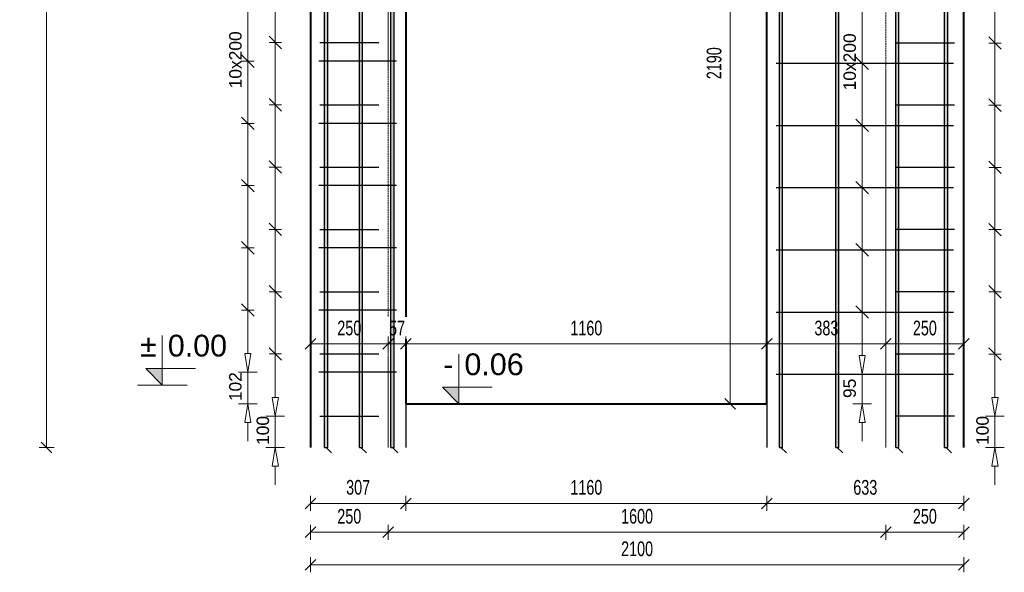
# Model space of a CAD drawing. Extents: x -1474 to 455485, y -109057 to 75879.
# Tile 9 of 22: x 413895 to 417060, y -91415 to -89638. Entities that reach past the tile are written whole.
import ezdxf
from ezdxf.enums import TextEntityAlignment as Align

# ---------------------------------------------------------------- set-up
doc = ezdxf.new("R2010")
doc.units = 0
doc.header["$LTSCALE"] = 10
doc.header["$MEASUREMENT"] = 0
doc.linetypes.add('HIDDEN', pattern=[0.375, 0.25, -0.125])
for name, color, linetype, lineweight in [('P-Linia1', 3, 'Continuous', 40), ('P-Opis nadproża systemowe', 11, 'Continuous', 9), ('P-Wymiar', 254, 'Continuous', 9)]:
    doc.layers.add(name, color=color, linetype=linetype, lineweight=lineweight)
for name, color, linetype in [('RCAD_kształt pręta', 7, 'Continuous'), ('RCAD_opis rozkładu', 7, 'Continuous'), ('RCAD_rozkład pręta', 7, 'Continuous'), ('RCAD_symbole graficzne', 7, 'Continuous')]:
    doc.layers.add(name, color=color, linetype=linetype)
doc.styles.add('ROMANS', font='arial.ttf', dxfattribs={"width": 0.7})
doc.styles.add('style1', font='arial.ttf')
doc.dimstyles.new('A25', dxfattribs={"dimscale": 27, "dimtxt": 1.75, "dimasz": 0.05, "dimexe": 0, "dimexo": 0, "dimgap": 1, "dimtad": 1, "dimdec": 4, "dimrnd": 1, "dimdsep": 46, "dimtxsty": 'ROMANS', "dimblk": '[[[[[[[[', "dimcen": 2, "dimdle": 2, "dimse1": 1, "dimse2": 1, "dimclrd": 256, "dimclrt": 1, "dimadec": 0, "dimazin": 0, "dimtfac": 1, "dimtdec": 4, "dimtix": 1, "dimtmove": 2, "dimatfit": 3, "dimldrblk": '[[[[[[[[', "dimfxl": 0, "dimtvp": 0.6, "dimtolj": 1, "dimlwd": -1, "dimarcsym": 0})

# ---------------------------------------------------------------- blocks, each defined once
blk = doc.blocks.new('[[[[[[[[')
at = {"layer": 'P-Wymiar'}
for p, q in [((-12.7, -12.7), (12.7, 12.7)), ((0, 0), (-4.6, 0)), ((0, 18), (0, -18))]:
    blk.add_line(p, q, dxfattribs=at)
blk = doc.blocks.new('*D137')
at = {"layer": 'Defpoints', "color": 0, "transparency": 16777216}
for p in [(414012.5, -87592.6), (413981.4, -91012.9), (414099.2, -91012.9)]:
    blk.add_point(p, dxfattribs=at)
at = {"layer": 'P-Wymiar', "transparency": 16777216}
blk.add_line((413981.4, -87593.9), (413981.4, -91011.6), dxfattribs=at)
at = {"layer": 'P-Wymiar', "transparency": 16777216, "xscale": 1.35, "yscale": 1.35, "zscale": 1.35}
for p, rotation in [((413981.4, -87592.6), 90), ((413981.4, -91012.9), 270)]:
    blk.add_blockref('[[[[[[[[', p, dxfattribs=dict(at, rotation=rotation))
at = {"layer": 'P-Wymiar', "color": 1, "transparency": 16777216, "insert": (413930.3, -89302.7), "char_height": 47.25, "attachment_point": 5, "rotation": 90, "style": 'ROMANS', "bg_fill": 3, "box_fill_scale": 1.25, "bg_fill_color": 256, "bg_fill_true_color": 13158600, "bg_fill_transparency": 0}
blk.add_mtext('\\A1;3420', dxfattribs=at)
blk = doc.blocks.new('*D138')
at = {"layer": 'Defpoints', "color": 0, "transparency": 16777216}
for p in [(416087.2, -88682.9), (416178.2, -88682.9), (416087.2, -90872.9)]:
    blk.add_point(p, dxfattribs=at)
at = {"layer": 'P-Wymiar', "transparency": 16777216}
blk.add_line((416178.2, -90871.6), (416178.2, -88684.3), dxfattribs=at)
at = {"layer": 'P-Wymiar', "transparency": 16777216, "xscale": 1.35, "yscale": 1.35, "zscale": 1.35}
for p, rotation in [((416178.2, -88682.9), 90), ((416178.2, -90872.9), 270)]:
    blk.add_blockref('[[[[[[[[', p, dxfattribs=dict(at, rotation=rotation))
at = {"layer": 'P-Wymiar', "color": 1, "transparency": 16777216, "insert": (416127.1, -89777.9), "char_height": 47.25, "attachment_point": 5, "rotation": 90, "style": 'ROMANS', "bg_fill": 3, "box_fill_scale": 1.25, "bg_fill_color": 256, "bg_fill_true_color": 13158600, "bg_fill_transparency": 0}
blk.add_mtext('\\A1;2190', dxfattribs=at)
blk = doc.blocks.new('*D152')
at = {"layer": 'Defpoints', "color": 0, "transparency": 16777216}
for p in [(414829.3, -91012.9), (416929.4, -91012.9), (416929.4, -91390.3)]:
    blk.add_point(p, dxfattribs=at)
at = {"layer": 'P-Wymiar', "transparency": 16777216}
blk.add_line((414830.7, -91390.3), (416928, -91390.3), dxfattribs=at)
at = {"layer": 'P-Wymiar', "transparency": 16777216, "xscale": 1.35, "yscale": 1.35, "zscale": 1.35, "rotation": 180}
blk.add_blockref('[[[[[[[[', (414829.3, -91390.3), dxfattribs=at)
at = {"layer": 'P-Wymiar', "transparency": 16777216, "xscale": 1.35, "yscale": 1.35, "zscale": 1.35}
blk.add_blockref('[[[[[[[[', (416929.4, -91390.3), dxfattribs=at)
at = {"layer": 'P-Wymiar', "color": 1, "transparency": 16777216, "insert": (415879.4, -91339.2), "char_height": 47.25, "attachment_point": 5, "style": 'ROMANS', "bg_fill": 3, "box_fill_scale": 1.25, "bg_fill_color": 256, "bg_fill_true_color": 13158600, "bg_fill_transparency": 0}
blk.add_mtext('\\A1;2100', dxfattribs=at)
blk = doc.blocks.new('*D153')
at = {"layer": 'Defpoints', "color": 0, "transparency": 16777216}
for p in [(414829.3, -90956.3), (415079.3, -90956.3), (415079.3, -91285.9)]:
    blk.add_point(p, dxfattribs=at)
at = {"layer": 'P-Wymiar', "transparency": 16777216}
blk.add_line((414830.7, -91285.9), (415078, -91285.9), dxfattribs=at)
at = {"layer": 'P-Wymiar', "transparency": 16777216, "xscale": 1.35, "yscale": 1.35, "zscale": 1.35, "rotation": 180}
blk.add_blockref('[[[[[[[[', (414829.3, -91285.9), dxfattribs=at)
at = {"layer": 'P-Wymiar', "transparency": 16777216, "xscale": 1.35, "yscale": 1.35, "zscale": 1.35}
blk.add_blockref('[[[[[[[[', (415079.3, -91285.9), dxfattribs=at)
at = {"layer": 'P-Wymiar', "color": 1, "transparency": 16777216, "insert": (414954.3, -91234.8), "char_height": 47.25, "attachment_point": 5, "style": 'ROMANS', "bg_fill": 3, "box_fill_scale": 1.25, "bg_fill_color": 256, "bg_fill_true_color": 13158600, "bg_fill_transparency": 0}
blk.add_mtext('\\A1;250', dxfattribs=at)
blk = doc.blocks.new('*D154')
at = {"layer": 'Defpoints', "color": 0, "transparency": 16777216}
for p in [(415079.3, -90956.3), (416679.4, -90964.2), (416679.4, -91285.9)]:
    blk.add_point(p, dxfattribs=at)
at = {"layer": 'P-Wymiar', "transparency": 16777216}
blk.add_line((415080.7, -91285.9), (416678, -91285.9), dxfattribs=at)
at = {"layer": 'P-Wymiar', "transparency": 16777216, "xscale": 1.35, "yscale": 1.35, "zscale": 1.35, "rotation": 180}
blk.add_blockref('[[[[[[[[', (415079.3, -91285.9), dxfattribs=at)
at = {"layer": 'P-Wymiar', "transparency": 16777216, "xscale": 1.35, "yscale": 1.35, "zscale": 1.35}
blk.add_blockref('[[[[[[[[', (416679.4, -91285.9), dxfattribs=at)
at = {"layer": 'P-Wymiar', "color": 1, "transparency": 16777216, "insert": (415879.4, -91234.8), "char_height": 47.25, "attachment_point": 5, "style": 'ROMANS', "bg_fill": 3, "box_fill_scale": 1.25, "bg_fill_color": 256, "bg_fill_true_color": 13158600, "bg_fill_transparency": 0}
blk.add_mtext('\\A1;1600', dxfattribs=at)
blk = doc.blocks.new('*D155')
at = {"layer": 'Defpoints', "color": 0, "transparency": 16777216}
for p in [(416679.4, -90964.2), (416929.4, -90964.2), (416929.4, -91285.9)]:
    blk.add_point(p, dxfattribs=at)
at = {"layer": 'P-Wymiar', "transparency": 16777216}
blk.add_line((416680.7, -91285.9), (416928, -91285.9), dxfattribs=at)
at = {"layer": 'P-Wymiar', "transparency": 16777216, "xscale": 1.35, "yscale": 1.35, "zscale": 1.35, "rotation": 180}
blk.add_blockref('[[[[[[[[', (416679.4, -91285.9), dxfattribs=at)
at = {"layer": 'P-Wymiar', "transparency": 16777216, "xscale": 1.35, "yscale": 1.35, "zscale": 1.35}
blk.add_blockref('[[[[[[[[', (416929.4, -91285.9), dxfattribs=at)
at = {"layer": 'P-Wymiar', "color": 1, "transparency": 16777216, "insert": (416804.4, -91234.8), "char_height": 47.25, "attachment_point": 5, "style": 'ROMANS', "bg_fill": 3, "box_fill_scale": 1.25, "bg_fill_color": 256, "bg_fill_true_color": 13158600, "bg_fill_transparency": 0}
blk.add_mtext('\\A1;250', dxfattribs=at)
blk = doc.blocks.new('*D156')
at = {"layer": 'Defpoints', "color": 0, "transparency": 16777216}
for p in [(414829.3, -90541.6), (415136.3, -90541.6), (415136.3, -91192.9)]:
    blk.add_point(p, dxfattribs=at)
at = {"layer": 'P-Wymiar', "transparency": 16777216}
blk.add_line((414830.7, -91192.9), (415135, -91192.9), dxfattribs=at)
at = {"layer": 'P-Wymiar', "transparency": 16777216, "xscale": 1.35, "yscale": 1.35, "zscale": 1.35, "rotation": 180}
blk.add_blockref('[[[[[[[[', (414829.3, -91192.9), dxfattribs=at)
at = {"layer": 'P-Wymiar', "transparency": 16777216, "xscale": 1.35, "yscale": 1.35, "zscale": 1.35}
blk.add_blockref('[[[[[[[[', (415136.3, -91192.9), dxfattribs=at)
at = {"layer": 'P-Wymiar', "color": 1, "transparency": 16777216, "insert": (414982.8, -91141.7), "char_height": 47.25, "attachment_point": 5, "style": 'ROMANS', "bg_fill": 3, "box_fill_scale": 1.25, "bg_fill_color": 256, "bg_fill_true_color": 13158600, "bg_fill_transparency": 0}
blk.add_mtext('\\A1;307', dxfattribs=at)
blk = doc.blocks.new('*D157')
at = {"layer": 'Defpoints', "color": 0, "transparency": 16777216}
for p in [(415136.3, -90541.6), (416296.3, -90565.5), (416296.3, -91192.9)]:
    blk.add_point(p, dxfattribs=at)
at = {"layer": 'P-Wymiar', "transparency": 16777216}
blk.add_line((415137.7, -91192.9), (416295, -91192.9), dxfattribs=at)
at = {"layer": 'P-Wymiar', "transparency": 16777216, "xscale": 1.35, "yscale": 1.35, "zscale": 1.35, "rotation": 180}
blk.add_blockref('[[[[[[[[', (415136.3, -91192.9), dxfattribs=at)
at = {"layer": 'P-Wymiar', "transparency": 16777216, "xscale": 1.35, "yscale": 1.35, "zscale": 1.35}
blk.add_blockref('[[[[[[[[', (416296.3, -91192.9), dxfattribs=at)
at = {"layer": 'P-Wymiar', "color": 1, "transparency": 16777216, "insert": (415716.3, -91141.7), "char_height": 47.25, "attachment_point": 5, "style": 'ROMANS', "bg_fill": 3, "box_fill_scale": 1.25, "bg_fill_color": 256, "bg_fill_true_color": 13158600, "bg_fill_transparency": 0}
blk.add_mtext('\\A1;1160', dxfattribs=at)
blk = doc.blocks.new('*D158')
at = {"layer": 'Defpoints', "color": 0, "transparency": 16777216}
for p in [(416296.3, -90565.5), (416929.4, -90658.5), (416929.4, -91192.9)]:
    blk.add_point(p, dxfattribs=at)
at = {"layer": 'P-Wymiar', "transparency": 16777216}
blk.add_line((416297.7, -91192.9), (416928, -91192.9), dxfattribs=at)
at = {"layer": 'P-Wymiar', "transparency": 16777216, "xscale": 1.35, "yscale": 1.35, "zscale": 1.35, "rotation": 180}
blk.add_blockref('[[[[[[[[', (416296.3, -91192.9), dxfattribs=at)
at = {"layer": 'P-Wymiar', "transparency": 16777216, "xscale": 1.35, "yscale": 1.35, "zscale": 1.35}
blk.add_blockref('[[[[[[[[', (416929.4, -91192.9), dxfattribs=at)
at = {"layer": 'P-Wymiar', "color": 1, "transparency": 16777216, "insert": (416612.9, -91141.7), "char_height": 47.25, "attachment_point": 5, "style": 'ROMANS', "bg_fill": 3, "box_fill_scale": 1.25, "bg_fill_color": 256, "bg_fill_true_color": 13158600, "bg_fill_transparency": 0}
blk.add_mtext('\\A1;633', dxfattribs=at)
blk = doc.blocks.new('*D159')
at = {"layer": 'P-Wymiar', "transparency": 16777216}
for p, q in [((415078, -90680.6), (415076.6, -90680.6)), ((415079.3, -90680.6), (415136.3, -90680.6)), ((415137.7, -90680.6), (415139, -90680.6))]:
    blk.add_line(p, q, dxfattribs=at)
at = {"layer": 'P-Wymiar', "transparency": 16777216, "xscale": 1.35, "yscale": 1.35, "zscale": 1.35}
blk.add_blockref('[[[[[[[[', (415079.3, -90680.6), dxfattribs=at)
at = {"layer": 'P-Wymiar', "transparency": 16777216, "xscale": 1.35, "yscale": 1.35, "zscale": 1.35, "rotation": 180}
blk.add_blockref('[[[[[[[[', (415136.3, -90680.6), dxfattribs=at)
at = {"layer": 'P-Wymiar', "color": 1, "transparency": 16777216, "insert": (415107.8, -90629.6), "char_height": 47.25, "attachment_point": 5, "style": 'ROMANS', "bg_fill": 3, "box_fill_scale": 1.25, "bg_fill_color": 256, "bg_fill_true_color": 13158600, "bg_fill_transparency": 0}
blk.add_mtext('\\A1;57', dxfattribs=at)
at = {"layer": 'Defpoints', "color": 0, "transparency": 16777216}
for p in [(415079.3, -90624.3), (415136.3, -90624.3), (415136.3, -90680.6)]:
    blk.add_point(p, dxfattribs=at)
blk = doc.blocks.new('*D160')
at = {"layer": 'Defpoints', "color": 0, "transparency": 16777216}
for p in [(415136.3, -90624.3), (416296.3, -90680.6), (416296.3, -90680.6)]:
    blk.add_point(p, dxfattribs=at)
at = {"layer": 'P-Wymiar', "transparency": 16777216}
blk.add_line((415137.7, -90680.6), (416295, -90680.6), dxfattribs=at)
at = {"layer": 'P-Wymiar', "transparency": 16777216, "xscale": 1.35, "yscale": 1.35, "zscale": 1.35, "rotation": 180}
blk.add_blockref('[[[[[[[[', (415136.3, -90680.6), dxfattribs=at)
at = {"layer": 'P-Wymiar', "transparency": 16777216, "xscale": 1.35, "yscale": 1.35, "zscale": 1.35}
blk.add_blockref('[[[[[[[[', (416296.3, -90680.6), dxfattribs=at)
at = {"layer": 'P-Wymiar', "color": 1, "transparency": 16777216, "insert": (415716.3, -90629.5), "char_height": 47.25, "attachment_point": 5, "style": 'ROMANS', "bg_fill": 3, "box_fill_scale": 1.25, "bg_fill_color": 256, "bg_fill_true_color": 13158600, "bg_fill_transparency": 0}
blk.add_mtext('\\A1;1160', dxfattribs=at)
blk = doc.blocks.new('*D161')
at = {"layer": 'Defpoints', "color": 0, "transparency": 16777216}
for p in [(416296.3, -90680.6), (416679.4, -90680.6), (416679.4, -90680.6)]:
    blk.add_point(p, dxfattribs=at)
at = {"layer": 'P-Wymiar', "transparency": 16777216}
blk.add_line((416297.7, -90680.6), (416678, -90680.6), dxfattribs=at)
at = {"layer": 'P-Wymiar', "transparency": 16777216, "xscale": 1.35, "yscale": 1.35, "zscale": 1.35, "rotation": 180}
blk.add_blockref('[[[[[[[[', (416296.3, -90680.6), dxfattribs=at)
at = {"layer": 'P-Wymiar', "transparency": 16777216, "xscale": 1.35, "yscale": 1.35, "zscale": 1.35}
blk.add_blockref('[[[[[[[[', (416679.4, -90680.6), dxfattribs=at)
at = {"layer": 'P-Wymiar', "color": 1, "transparency": 16777216, "insert": (416487.9, -90629.5), "char_height": 47.25, "attachment_point": 5, "style": 'ROMANS', "bg_fill": 3, "box_fill_scale": 1.25, "bg_fill_color": 256, "bg_fill_true_color": 13158600, "bg_fill_transparency": 0}
blk.add_mtext('\\A1;383', dxfattribs=at)
blk = doc.blocks.new('*D162')
at = {"layer": 'Defpoints', "color": 0, "transparency": 16777216}
for p in [(416929.4, -90632.2), (416679.4, -90680.6), (416929.4, -90680.6)]:
    blk.add_point(p, dxfattribs=at)
at = {"layer": 'P-Wymiar', "transparency": 16777216}
blk.add_line((416680.7, -90680.6), (416928, -90680.6), dxfattribs=at)
at = {"layer": 'P-Wymiar', "transparency": 16777216, "xscale": 1.35, "yscale": 1.35, "zscale": 1.35, "rotation": 180}
blk.add_blockref('[[[[[[[[', (416679.4, -90680.6), dxfattribs=at)
at = {"layer": 'P-Wymiar', "transparency": 16777216, "xscale": 1.35, "yscale": 1.35, "zscale": 1.35}
blk.add_blockref('[[[[[[[[', (416929.4, -90680.6), dxfattribs=at)
at = {"layer": 'P-Wymiar', "color": 1, "transparency": 16777216, "insert": (416804.4, -90629.5), "char_height": 47.25, "attachment_point": 5, "style": 'ROMANS', "bg_fill": 3, "box_fill_scale": 1.25, "bg_fill_color": 256, "bg_fill_true_color": 13158600, "bg_fill_transparency": 0}
blk.add_mtext('\\A1;250', dxfattribs=at)
blk = doc.blocks.new('*D163')
at = {"layer": 'Defpoints', "color": 0, "transparency": 16777216}
for p in [(414829.3, -90484.4), (415079.3, -90484.4), (415079.3, -90680.6)]:
    blk.add_point(p, dxfattribs=at)
at = {"layer": 'P-Wymiar', "transparency": 16777216}
blk.add_line((414830.7, -90680.6), (415078, -90680.6), dxfattribs=at)
at = {"layer": 'P-Wymiar', "transparency": 16777216, "xscale": 1.35, "yscale": 1.35, "zscale": 1.35, "rotation": 180}
blk.add_blockref('[[[[[[[[', (414829.3, -90680.6), dxfattribs=at)
at = {"layer": 'P-Wymiar', "transparency": 16777216, "xscale": 1.35, "yscale": 1.35, "zscale": 1.35}
blk.add_blockref('[[[[[[[[', (415079.3, -90680.6), dxfattribs=at)
at = {"layer": 'P-Wymiar', "color": 1, "transparency": 16777216, "insert": (414954.3, -90629.5), "char_height": 47.25, "attachment_point": 5, "style": 'ROMANS', "bg_fill": 3, "box_fill_scale": 1.25, "bg_fill_color": 256, "bg_fill_true_color": 13158600, "bg_fill_transparency": 0}
blk.add_mtext('\\A1;250', dxfattribs=at)

msp = doc.modelspace()

# ---------------------------------------------------------------- hatches: boundary and pattern name
at = {"layer": 'RCAD_symbole graficzne'}
msp.add_hatch(color=1, dxfattribs=at).paths.add_polyline_path([(414299.85984, -90759.59993), (414353.19318, -90812.93326), (414353.19318, -90759.59993)], flags=0)

# ---------------------------------------------------------------- linework, layer by layer
for points in [[(414829.32281, -79542.93326), (414829.32281, -91012.93326)], [(416929.3782, -79542.93326), (416929.3782, -91012.93326)], [(415136.32291, -81482.93326), (415136.32291, -91012.93326)], [(416296.32291, -81482.93326), (416296.32291, -91012.93326)], [(415136.32291, -90812.93326), (415136.32291, -90872.93326), (416296.32291, -90872.93326)]]:
    msp.add_lwpolyline(points)
at = {"layer": 'P-Linia1'}
msp.add_lwpolyline([(416929.3782, -91012.93326), (416929.3782, -79542.93326), (414829.32281, -79542.93326), (414829.32281, -91012.93326)], dxfattribs=at)
msp.add_lwpolyline([(415136.32291, -90872.93326), (416296.32291, -90872.93326), (416296.32291, -88682.93326), (415136.32291, -88682.93326)], close=True, dxfattribs=at)
at = {"layer": 'P-Opis nadproża systemowe', "linetype": 'HIDDEN'}
msp.add_lwpolyline([(416679.3782, -91012.93326), (416679.3782, -79742.93326), (415079.32281, -79742.93326), (415079.32281, -91012.93326)], dxfattribs=at)
at = {"layer": 'RCAD_opis rozkładu', "color": 8, "lineweight": 0}
for p, q in [((414716.45831, -89511.10706), (414716.45831, -89711.36795)), ((417029.78868, -89512.93326), (417029.78868, -89712.93326)), ((414628.25514, -89771.40386), (414628.25514, -89571.40386)), ((416602.71441, -89777.93321), (416602.71441, -89577.93321)), ((414696.45831, -89691.36795), (414736.45831, -89731.36795)), ((417009.78868, -89692.93326), (417049.78868, -89732.93326)), ((414696.45831, -89711.36795), (414736.45831, -89711.36795)), ((414716.45831, -89711.36795), (414716.45831, -89911.62883)), ((417049.78868, -89712.93326), (417009.78868, -89712.93326)), ((417029.78868, -89712.93326), (417029.78868, -89912.93326)), ((414648.25514, -89791.40386), (414608.25514, -89751.40386)), ((416622.71441, -89797.93321), (416582.71441, -89757.93321)), ((414608.25514, -89771.40386), (414648.25514, -89771.40386)), ((414628.25514, -89871.40386), (414628.25514, -89771.40386)), ((416622.71441, -89777.93321), (416582.71441, -89777.93321)), ((416602.71441, -89877.93321), (416602.71441, -89777.93321)), ((414628.25514, -89871.40386), (414628.25514, -89971.40386)), ((416602.71441, -89877.93321), (416602.71441, -89977.93321)), ((414696.45831, -89891.62883), (414736.45831, -89931.62883)), ((414696.45831, -89911.62883), (414736.45831, -89911.62883)), ((414716.45831, -89911.62883), (414716.45831, -90111.88972)), ((417009.78868, -89892.93326), (417049.78868, -89932.93326)), ((417049.78868, -89912.93326), (417009.78868, -89912.93326)), ((417029.78868, -89912.93326), (417029.78868, -90112.93326)), ((414608.25514, -89951.40386), (414648.25514, -89991.40386)), ((414608.25514, -89971.40386), (414648.25514, -89971.40386)), ((414628.25514, -89971.40386), (414628.25514, -90171.40386)), ((416582.71441, -89957.93321), (416622.71441, -89997.93321)), ((416622.71441, -89977.93321), (416582.71441, -89977.93321)), ((416602.71441, -89977.93321), (416602.71441, -90177.93321)), ((414696.45831, -90091.88972), (414736.45831, -90131.88972)), ((417009.78868, -90092.93326), (417049.78868, -90132.93326)), ((414696.45831, -90111.88972), (414736.45831, -90111.88972)), ((414716.45831, -90111.88972), (414716.45831, -90312.15061)), ((417049.78868, -90112.93326), (417009.78868, -90112.93326)), ((417029.78868, -90112.93326), (417029.78868, -90312.93326)), ((414608.25514, -90151.40386), (414648.25514, -90191.40386)), ((416582.71441, -90157.93321), (416622.71441, -90197.93321)), ((414608.25514, -90171.40386), (414648.25514, -90171.40386)), ((414628.25514, -90171.40386), (414628.25514, -90371.40386)), ((416622.71441, -90177.93321), (416582.71441, -90177.93321)), ((416602.71441, -90177.93321), (416602.71441, -90377.93321)), ((414696.45831, -90292.15061), (414736.45831, -90332.15061)), ((417009.78868, -90292.93326), (417049.78868, -90332.93326)), ((414696.45831, -90312.15061), (414736.45831, -90312.15061)), ((414716.45831, -90312.15061), (414716.45831, -90512.41149)), ((417049.78868, -90312.93326), (417009.78868, -90312.93326)), ((417029.78868, -90312.93326), (417029.78868, -90512.93326)), ((414608.25514, -90351.40386), (414648.25514, -90391.40386)), ((416582.71441, -90357.93321), (416622.71441, -90397.93321)), ((414608.25514, -90371.40386), (414648.25514, -90371.40386)), ((414628.25514, -90371.40386), (414628.25514, -90571.40386)), ((416622.71441, -90377.93321), (416582.71441, -90377.93321)), ((414696.45831, -90492.41149), (414736.45831, -90532.41149)), ((414696.45831, -90512.41149), (414736.45831, -90512.41149)), ((414716.45831, -90512.41149), (414716.45831, -90712.67238)), ((417009.78868, -90492.93326), (417049.78868, -90532.93326)), ((417049.78868, -90512.93326), (417009.78868, -90512.93326)), ((417029.78868, -90512.93326), (417029.78868, -90712.93326)), ((414608.25514, -90551.40386), (414648.25514, -90591.40386)), ((414608.25514, -90571.40386), (414648.25514, -90571.40386)), ((414628.25514, -90571.40386), (414628.25514, -90711.40386)), ((414696.45831, -90692.67238), (414736.45831, -90732.67238)), ((417009.78868, -90692.93326), (417049.78868, -90732.93326)), ((414628.25514, -90771.40386), (414618.25514, -90711.40386)), ((414638.25514, -90711.40386), (414618.25514, -90711.40386)), ((414638.25514, -90711.40386), (414628.25514, -90771.40386)), ((414696.45831, -90712.67238), (414736.45831, -90712.67238)), ((414716.45831, -90712.67238), (414716.45831, -90852.93326)), ((417049.78868, -90712.93326), (417009.78868, -90712.93326)), ((417029.78868, -90712.93326), (417029.78868, -90852.93326)), ((414598.25514, -90771.40386), (414658.25514, -90771.40386)), ((414628.25514, -90771.40386), (414628.25514, -90872.93326)), ((414716.45831, -90912.93326), (414706.45831, -90852.93326)), ((414726.45831, -90852.93326), (414706.45831, -90852.93326)), ((414726.45831, -90852.93326), (414716.45831, -90912.93326)), ((417029.78868, -90912.93326), (417019.78868, -90852.93326)), ((417039.78868, -90852.93326), (417019.78868, -90852.93326)), ((417039.78868, -90852.93326), (417029.78868, -90912.93326)), ((414658.25514, -90872.93326), (414598.25514, -90872.93326)), ((414618.25514, -90932.93326), (414628.25514, -90872.93326)), ((414628.25514, -90872.93326), (414638.25514, -90932.93326)), ((414686.45831, -90912.93326), (414746.45831, -90912.93326)), ((414716.45831, -90912.93326), (414716.45831, -91012.93326)), ((417059.78868, -90912.93326), (416999.78868, -90912.93326)), ((417029.78868, -90912.93326), (417029.78868, -91012.93326)), ((414618.25514, -90932.93326), (414638.25514, -90932.93326)), ((414628.25514, -90992.93326), (414628.25514, -90932.93326)), ((414686.45831, -91012.93326), (414746.45831, -91012.93326)), ((414706.45831, -91072.93326), (414716.45831, -91012.93326)), ((414716.45831, -91012.93326), (414726.45831, -91072.93326)), ((417059.78868, -91012.93326), (416999.78868, -91012.93326)), ((417019.78868, -91072.93326), (417029.78868, -91012.93326)), ((417029.78868, -91012.93326), (417039.78868, -91072.93326)), ((414706.45831, -91072.93326), (414726.45831, -91072.93326)), ((414716.45831, -91132.93326), (414716.45831, -91072.93326)), ((417019.78868, -91072.93326), (417039.78868, -91072.93326)), ((417029.78868, -91132.93326), (417029.78868, -91072.93326))]:
    msp.add_line(p, q, dxfattribs=at)
at = {"layer": 'RCAD_rozkład pręta', "color": 7, "linetype": 'ByBlock', "lineweight": 30}
for p, q in [((414859.32281, -89711.36795), (415049.32281, -89711.36795)), ((416899.3782, -89712.93326), (416709.42768, -89712.93326)), ((415106.32291, -89771.40386), (414856.16041, -89771.40386)), ((416326.32291, -89777.93321), (416896.20504, -89777.93321)), ((414859.32281, -89911.62883), (415049.32281, -89911.62883)), ((416899.3782, -89912.93326), (416709.42768, -89912.93326)), ((415106.32291, -89971.40386), (414856.16041, -89971.40386)), ((416326.32291, -89977.93321), (416896.20504, -89977.93321)), ((414859.32281, -90111.88972), (415049.32281, -90111.88972)), ((416899.3782, -90112.93326), (416709.42768, -90112.93326)), ((415106.32291, -90171.40386), (414856.16041, -90171.40386)), ((416326.32291, -90177.93321), (416896.20504, -90177.93321)), ((414859.32281, -90312.15061), (415049.32281, -90312.15061)), ((416899.3782, -90312.93326), (416709.42768, -90312.93326)), ((415106.32291, -90371.40386), (414856.16041, -90371.40386)), ((416326.32291, -90377.93321), (416896.20504, -90377.93321)), ((416899.3782, -90512.93326), (416709.42768, -90512.93326))]:
    msp.add_line(p, q, dxfattribs=at)
at = {"layer": 'RCAD_symbole graficzne', "color": 1, "lineweight": 0}
for p, q in [((414353.19318, -90812.93326), (414353.19318, -90652.93326)), ((414459.85984, -90759.59993), (414299.85984, -90759.59993)), ((414299.85984, -90759.59993), (414353.19318, -90812.93326)), ((414433.19318, -90812.93326), (414273.19318, -90812.93326))]:
    msp.add_line(p, q, dxfattribs=at)

# ---------------------------------------------------------------- texts
at = {"layer": 'RCAD_opis rozkładu', "color": 2, "char_height": 40, "attachment_point": 7, "rotation": 90, "style": 'style1'}
for s, insert in [('10x200', (414608.67806, -89858.68899)), ('10x200', (416583.13733, -89865.21834)), ('102', (414608.67806, -90864.26952)), ('100', (414696.88123, -91005.17065))]:
    msp.add_mtext(s, dxfattribs=dict(at, insert=insert))
at = {"layer": 'RCAD_symbole graficzne', "color": 2, "style": 'style1'}
msp.add_text('±', height=70, dxfattribs=at).set_placement((414335.4154, -90741.82215), align=Align.BOTTOM_RIGHT)
msp.add_text('0.00 ', height=70, dxfattribs=at).set_placement((414370.97095, -90741.82215), align=Align.BOTTOM_LEFT)

# ---------------------------------------------------------------- dimensions: what is measured, and where the dimension line sits
at = {"layer": 'P-Wymiar'}
dim = msp.add_linear_dim(base=(413981.40609, -91012.93326), p1=(414012.51779, -87592.56407), p2=(414099.16554, -91012.93326), angle=90, dimstyle='A25', override={"dimfxl": 160, "dimfxlon": 1, "dimtfill": 1}, dxfattribs=at)
dim.commit()
dim.dimension.update_dxf_attribs({"geometry": '*D137', "text_midpoint": (413930.2654, -89302.74867)})

# ---------------------------------------------------------------- next in the draw order: dimensions: what is measured, and where the dimension line sits
dim = msp.add_linear_dim(base=(416178.19958, -88682.93326), p1=(416087.23999, -90872.93326), p2=(416087.23999, -88682.93326), angle=90, dimstyle='A25', override={"dimfxl": 160, "dimfxlon": 1, "dimtfill": 1}, dxfattribs=at)
dim.commit()
dim.dimension.update_dxf_attribs({"geometry": '*D138', "text_midpoint": (416127.075, -89777.93326)})
dim = msp.add_linear_dim(base=(416929.3782, -91390.3021), p1=(414829.32281, -91012.93326), p2=(416929.3782, -91012.93326), dimstyle='A25', override={"dimfxl": 160, "dimfxlon": 1, "dimtfill": 1}, dxfattribs=at)
dim.commit()
dim.dimension.update_dxf_attribs({"geometry": '*D152', "text_midpoint": (415879.35051, -91339.17752)})

# ---------------------------------------------------------------- next in the draw order: dimensions: what is measured, and where the dimension line sits
dim = msp.add_linear_dim(base=(415079.32281, -91285.90837), p1=(414829.32281, -90956.27341), p2=(415079.32281, -90956.27341), dimstyle='A25', override={"dimfxl": 160, "dimfxlon": 1, "dimtfill": 1}, dxfattribs=at)
dim.commit()
dim.dimension.update_dxf_attribs({"geometry": '*D153', "text_midpoint": (414954.32281, -91234.7838)})

# ---------------------------------------------------------------- next in the draw order: dimensions: what is measured, and where the dimension line sits
dim = msp.add_linear_dim(base=(416679.3782, -91285.90837), p1=(415079.32281, -90956.27341), p2=(416679.3782, -90964.24852), dimstyle='A25', override={"dimfxl": 160, "dimfxlon": 1, "dimtfill": 1}, dxfattribs=at)
dim.commit()
dim.dimension.update_dxf_attribs({"geometry": '*D154', "text_midpoint": (415879.35051, -91234.7838)})

# ---------------------------------------------------------------- next in the draw order: dimensions: what is measured, and where the dimension line sits
for base, p1, p2, picture, middle in [((415136.32291, -91192.86607), (414829.32281, -90541.57126), (415136.32291, -90541.57126), '*D156', (414982.82286, -91141.72538)), ((416929.3782, -91285.90837), (416679.3782, -90964.24852), (416929.3782, -90964.24852), '*D155', (416804.3782, -91234.7838))]:
    dim = msp.add_linear_dim(base=base, p1=p1, p2=p2, dimstyle='A25', override={"dimfxl": 160, "dimfxlon": 1, "dimtfill": 1}, dxfattribs=at)
    dim.commit()
    dim.dimension.update_dxf_attribs({"geometry": picture, "text_midpoint": middle})

# ---------------------------------------------------------------- next in the draw order: linework, layer by layer
at = {"layer": 'RCAD_kształt pręta', "color": 4}
for p, q in [((414874.90665, -91012.93326), (414884.90665, -91012.93326)), ((414986.87289, -91012.93326), (414996.87289, -91012.93326)), ((415088.06071, -91012.93326), (415098.06071, -91012.93326))]:
    msp.add_line(p, q, dxfattribs=at)
at = {"layer": 'RCAD_kształt pręta', "color": 2, "lineweight": 5}
for p, q in [((414879.90665, -91012.93326), (414897.40665, -91030.43326)), ((414991.87289, -91012.93326), (415009.37289, -91030.43326))]:
    msp.add_line(p, q, dxfattribs=at)
at = {"layer": 'RCAD_rozkład pręta', "color": 7, "linetype": 'ByBlock', "lineweight": 30}
msp.add_line((414859.32281, -90912.93326), (415049.32281, -90912.93326), dxfattribs=at)

# ---------------------------------------------------------------- next in the draw order: dimensions: what is measured, and where the dimension line sits
at = {"layer": 'P-Wymiar'}
dim = msp.add_linear_dim(base=(416296.32291, -91192.86607), p1=(415136.32291, -90541.57126), p2=(416296.32291, -90565.49617), dimstyle='A25', override={"dimfxl": 160, "dimfxlon": 1, "dimtfill": 1}, dxfattribs=at)
dim.commit()
dim.dimension.update_dxf_attribs({"geometry": '*D157', "text_midpoint": (415716.32291, -91141.7415)})

# ---------------------------------------------------------------- next in the draw order: hatches: boundary and pattern name
at = {"layer": 'RCAD_symbole graficzne'}
msp.add_hatch(color=1, dxfattribs=at).paths.add_polyline_path([(415253.38636, -90819.59993), (415306.7197, -90872.93326), (415306.7197, -90819.59993)], flags=0)

# ---------------------------------------------------------------- next in the draw order: linework, layer by layer
at = {"layer": 'RCAD_kształt pręta', "color": 2, "lineweight": 5}
msp.add_line((415093.06071, -91012.93326), (415110.56071, -91030.43326), dxfattribs=at)
at = {"layer": 'RCAD_rozkład pręta', "color": 7, "linetype": 'ByBlock', "lineweight": 30}
msp.add_line((415106.32291, -90771.40386), (414856.16041, -90771.40386), dxfattribs=at)
at = {"layer": 'RCAD_symbole graficzne', "color": 1, "lineweight": 0}
for p, q in [((415413.38636, -90819.59993), (415253.38636, -90819.59993)), ((415253.38636, -90819.59993), (415306.7197, -90872.93326)), ((415386.7197, -90872.93326), (415226.7197, -90872.93326))]:
    msp.add_line(p, q, dxfattribs=at)

# ---------------------------------------------------------------- next in the draw order: texts
at = {"layer": 'RCAD_symbole graficzne', "color": 2, "style": 'style1'}
msp.add_text('-', height=70, dxfattribs=at).set_placement((415288.94192, -90801.82215), align=Align.BOTTOM_RIGHT)

# ---------------------------------------------------------------- next in the draw order: dimensions: what is measured, and where the dimension line sits
at = {"layer": 'P-Wymiar'}
for base, p1, p2, picture, middle in [((416929.3782, -91192.86607), (416296.32291, -90565.49617), (416929.3782, -90658.53847), '*D158', (416612.85055, -91141.72538)), ((415136.32291, -90680.62099), (415079.32281, -90624.26345), (415136.32291, -90624.26345), '*D159', (415107.82286, -90629.59311))]:
    dim = msp.add_linear_dim(base=base, p1=p1, p2=p2, dimstyle='A25', override={"dimfxl": 160, "dimfxlon": 1, "dimtfill": 1}, dxfattribs=at)
    dim.commit()
    dim.dimension.update_dxf_attribs({"geometry": picture, "text_midpoint": middle})

# ---------------------------------------------------------------- next in the draw order: linework, layer by layer
at = {"layer": 'RCAD_kształt pręta', "color": 4}
for p, q in [((416336.68459, -91012.93326), (416346.68459, -91012.93326)), ((416517.83307, -91012.93326), (416527.83307, -91012.93326)), ((416711.05857, -91012.93326), (416721.05857, -91012.93326)), ((416868.05303, -91012.93326), (416878.05303, -91012.93326))]:
    msp.add_line(p, q, dxfattribs=at)
at = {"layer": 'RCAD_kształt pręta', "color": 2, "lineweight": 5}
for p, q in [((416341.68459, -91012.93326), (416359.18459, -91030.43326)), ((416522.83307, -91012.93326), (416540.33307, -91030.43326)), ((416716.05857, -91012.93326), (416733.55857, -91030.43326)), ((416873.05303, -91012.93326), (416890.55303, -91030.43326))]:
    msp.add_line(p, q, dxfattribs=at)
at = {"layer": 'RCAD_opis rozkładu', "color": 8, "lineweight": 0}
for p, q in [((416602.71441, -90377.93321), (416602.71441, -90577.93321)), ((416622.71441, -90577.93321), (416582.71441, -90577.93321)), ((416632.71441, -90777.93321), (416572.71441, -90777.93321)), ((416602.71441, -90777.93321), (416602.71441, -90872.93326)), ((416572.71441, -90872.93326), (416632.71441, -90872.93326)), ((416592.71441, -90932.93326), (416602.71441, -90872.93326)), ((416602.71441, -90872.93326), (416612.71441, -90932.93326)), ((416592.71441, -90932.93326), (416612.71441, -90932.93326)), ((416602.71441, -90992.93326), (416602.71441, -90932.93326))]:
    msp.add_line(p, q, dxfattribs=at)
at = {"layer": 'RCAD_rozkład pręta', "color": 7, "linetype": 'ByBlock', "lineweight": 30}
for p, q in [((416326.32291, -90577.93321), (416896.20504, -90577.93321)), ((416326.32291, -90777.93321), (416896.20504, -90777.93321)), ((416899.3782, -90912.93326), (416709.42768, -90912.93326))]:
    msp.add_line(p, q, dxfattribs=at)

# ---------------------------------------------------------------- next in the draw order: texts
at = {"layer": 'RCAD_opis rozkładu', "color": 2, "char_height": 40, "attachment_point": 7, "rotation": 90, "style": 'style1'}
for s, insert in [('95', (416583.13733, -90854.23269)), ('100', (417010.21159, -91005.17065))]:
    msp.add_mtext(s, dxfattribs=dict(at, insert=insert))

# ---------------------------------------------------------------- next in the draw order: dimensions: what is measured, and where the dimension line sits
at = {"layer": 'P-Wymiar'}
for base, p1, p2, picture, middle in [((415079.32281, -90680.62099), (414829.32281, -90484.41831), (415079.32281, -90484.41831), '*D163', (414954.32281, -90629.49642)), ((416296.32291, -90680.62099), (415136.32291, -90624.26345), (416296.32291, -90680.62099), '*D160', (415716.32291, -90629.49642))]:
    dim = msp.add_linear_dim(base=base, p1=p1, p2=p2, dimstyle='A25', override={"dimfxl": 160, "dimfxlon": 1, "dimtfill": 1}, dxfattribs=at)
    dim.commit()
    dim.dimension.update_dxf_attribs({"geometry": picture, "text_midpoint": middle})

# ---------------------------------------------------------------- next in the draw order: hatches: boundary and pattern name
at = {"layer": 'RCAD_kształt pręta'}
for points in [[(414884.90665, -91012.93326), (414874.90665, -91012.93326), (414874.90665, -86672.73685), (414884.90665, -86672.73685)], [(414996.87289, -91012.93326), (414986.87289, -91012.93326), (414986.87289, -86672.73685), (414996.87289, -86672.73685)], [(415098.06071, -91012.93326), (415088.06071, -91012.93326), (415088.06071, -86672.73685), (415098.06071, -86672.73685)]]:
    msp.add_hatch(color=4, dxfattribs=at).paths.add_polyline_path(points, flags=0)

# ---------------------------------------------------------------- next in the draw order: linework, layer by layer
at = {"layer": 'RCAD_kształt pręta', "color": 4}
for p, q in [((414874.90665, -91012.93326), (414874.90665, -86672.73685)), ((414884.90665, -91012.93326), (414884.90665, -86672.73685)), ((414986.87289, -91012.93326), (414986.87289, -86672.73685)), ((414996.87289, -91012.93326), (414996.87289, -86672.73685)), ((415088.06071, -91012.93326), (415088.06071, -86672.73685)), ((415098.06071, -91012.93326), (415098.06071, -86672.73685))]:
    msp.add_line(p, q, dxfattribs=at)
at = {"layer": 'RCAD_rozkład pręta', "color": 7, "linetype": 'ByBlock', "lineweight": 30}
for p, q in [((414859.32281, -90512.41149), (415049.32281, -90512.41149)), ((415106.32291, -90571.40386), (414856.16041, -90571.40386)), ((414859.32281, -90712.67238), (415049.32281, -90712.67238))]:
    msp.add_line(p, q, dxfattribs=at)
at = {"layer": 'RCAD_symbole graficzne', "color": 1, "lineweight": 0}
msp.add_line((415306.7197, -90872.93326), (415306.7197, -90712.93326), dxfattribs=at)

# ---------------------------------------------------------------- next in the draw order: texts
at = {"layer": 'RCAD_symbole graficzne', "color": 2, "style": 'style1'}
msp.add_text('0.06 ', height=70, dxfattribs=at).set_placement((415324.49748, -90801.82215), align=Align.BOTTOM_LEFT)

# ---------------------------------------------------------------- next in the draw order: dimensions: what is measured, and where the dimension line sits
at = {"layer": 'P-Wymiar'}
dim = msp.add_linear_dim(base=(416679.3782, -90680.62099), p1=(416296.32291, -90680.62099), p2=(416679.3782, -90680.62099), dimstyle='A25', override={"dimfxl": 160, "dimfxlon": 1, "dimtfill": 1}, dxfattribs=at)
dim.commit()
dim.dimension.update_dxf_attribs({"geometry": '*D161', "text_midpoint": (416487.85055, -90629.48031)})

# ---------------------------------------------------------------- next in the draw order: hatches: boundary and pattern name
at = {"layer": 'RCAD_kształt pręta'}
for points in [[(416346.68459, -91012.93326), (416336.68459, -91012.93326), (416336.68459, -86672.73685), (416346.68459, -86672.73685)], [(416527.83307, -91012.93326), (416517.83307, -91012.93326), (416517.83307, -86672.73685), (416527.83307, -86672.73685)]]:
    msp.add_hatch(color=4, dxfattribs=at).paths.add_polyline_path(points, flags=0)

# ---------------------------------------------------------------- next in the draw order: linework, layer by layer
at = {"layer": 'RCAD_kształt pręta', "color": 4}
for p, q in [((416336.68459, -91012.93326), (416336.68459, -86672.73685)), ((416346.68459, -91012.93326), (416346.68459, -86672.73685)), ((416517.83307, -91012.93326), (416517.83307, -86672.73685)), ((416527.83307, -91012.93326), (416527.83307, -86672.73685))]:
    msp.add_line(p, q, dxfattribs=at)
at = {"layer": 'RCAD_opis rozkładu', "color": 8, "lineweight": 0}
for p, q in [((416582.71441, -90557.93321), (416622.71441, -90597.93321)), ((416602.71441, -90577.93321), (416602.71441, -90717.93321)), ((416602.71441, -90777.93321), (416592.71441, -90717.93321)), ((416612.71441, -90717.93321), (416592.71441, -90717.93321)), ((416612.71441, -90717.93321), (416602.71441, -90777.93321))]:
    msp.add_line(p, q, dxfattribs=at)

# ---------------------------------------------------------------- next in the draw order: dimensions: what is measured, and where the dimension line sits
at = {"layer": 'P-Wymiar'}
dim = msp.add_linear_dim(base=(416929.3782, -90680.62099), p1=(416679.3782, -90680.62099), p2=(416929.3782, -90632.16681), dimstyle='A25', override={"dimfxl": 160, "dimfxlon": 1, "dimtfill": 1}, dxfattribs=at)
dim.commit()
dim.dimension.update_dxf_attribs({"geometry": '*D162', "text_midpoint": (416804.3782, -90629.49642)})

# ---------------------------------------------------------------- next in the draw order: hatches: boundary and pattern name
at = {"layer": 'RCAD_kształt pręta'}
for points in [[(416721.05857, -91012.93326), (416711.05857, -91012.93326), (416711.05857, -86672.73685), (416721.05857, -86672.73685)], [(416878.05303, -91012.93326), (416868.05303, -91012.93326), (416868.05303, -86672.73685), (416878.05303, -86672.73685)]]:
    msp.add_hatch(color=4, dxfattribs=at).paths.add_polyline_path(points, flags=0)

# ---------------------------------------------------------------- next in the draw order: linework, layer by layer
at = {"layer": 'RCAD_kształt pręta', "color": 4}
for p, q in [((416711.05857, -91012.93326), (416711.05857, -86672.73685)), ((416721.05857, -91012.93326), (416721.05857, -86672.73685)), ((416868.05303, -91012.93326), (416868.05303, -86672.73685)), ((416878.05303, -91012.93326), (416878.05303, -86672.73685))]:
    msp.add_line(p, q, dxfattribs=at)
at = {"layer": 'RCAD_rozkład pręta', "color": 7, "linetype": 'ByBlock', "lineweight": 30}
msp.add_line((416899.3782, -90712.93326), (416709.42768, -90712.93326), dxfattribs=at)

doc.saveas('drawing.dxf')
